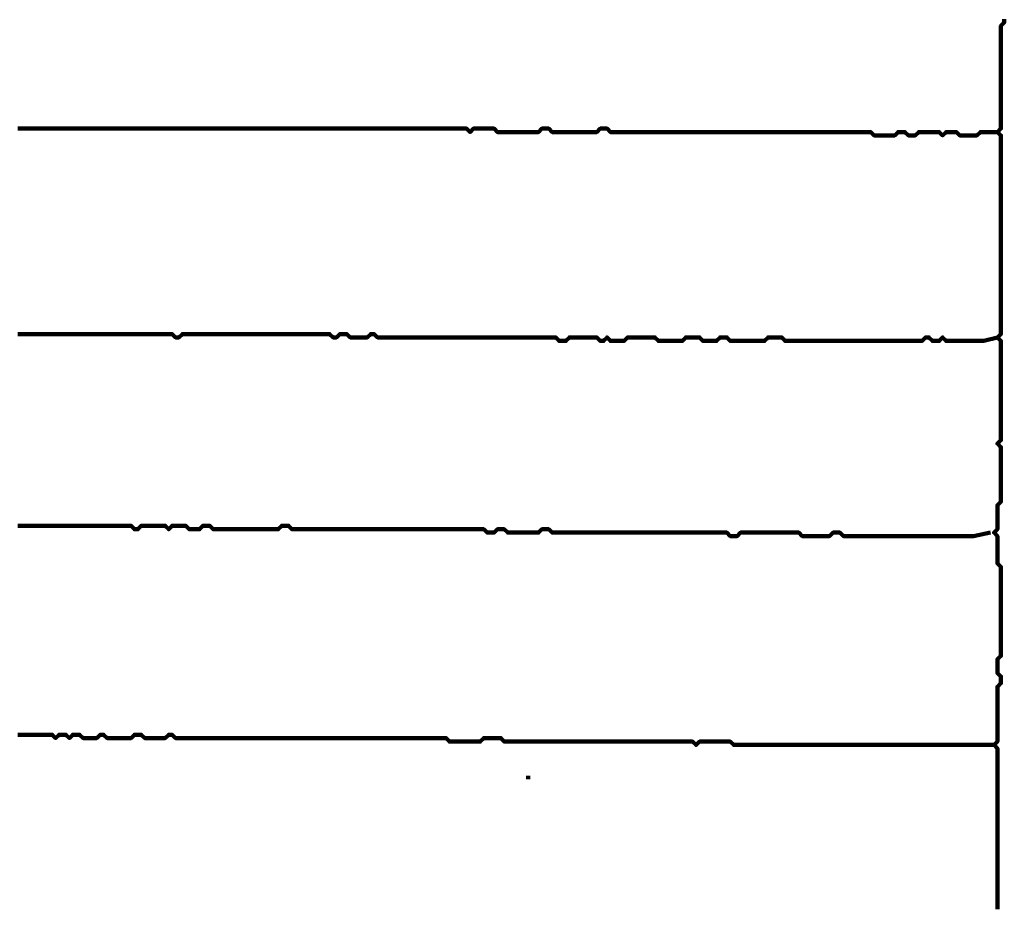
# Model space of a CAD drawing. Header units: metres. Extents: x 1959 to 4131, y 3282 to 4313.
# Tile 242 of 256: x 2411.11 to 2413.76, y 4300.54 to 4302.93. Entities that reach past the tile are written whole.
import ezdxf

# ---------------------------------------------------------------- set-up
doc = ezdxf.new("R2010")
doc.units = ezdxf.units.M
doc.layers.add('P', color=250, linetype='Continuous', lineweight=100)

msp = doc.modelspace()

# ---------------------------------------------------------------- linework, layer by layer
at = {"layer": 'P', "color": 0, "linetype": 'Continuous'}
for points in [[(2413.7645, 4302.9364), (2413.7645, 4302.9272), (2413.7553, 4302.918), (2413.7553, 4302.9087), (2413.7553, 4302.8995), (2413.7553, 4302.8903), (2413.7553, 4302.881), (2413.7553, 4302.8718), (2413.7553, 4302.8626), (2413.7553, 4302.8534), (2413.7553, 4302.8441), (2413.7553, 4302.8349), (2413.7553, 4302.8257), (2413.7553, 4302.8164), (2413.7553, 4302.8072), (2413.7553, 4302.798), (2413.7553, 4302.7887), (2413.7553, 4302.7795), (2413.7553, 4302.7703), (2413.7553, 4302.761), (2413.7553, 4302.7518), (2413.7553, 4302.7426), (2413.7553, 4302.7334), (2413.7553, 4302.7241), (2413.7553, 4302.7149), (2413.7553, 4302.7057), (2413.7553, 4302.6964), (2413.7553, 4302.6872), (2413.7553, 4302.678), (2413.7553, 4302.6687), (2413.7553, 4302.6595), (2413.7553, 4302.6503), (2413.7553, 4302.641), (2413.746, 4302.6318), (2413.7553, 4302.6226), (2413.7553, 4302.6134), (2413.7553, 4302.6041), (2413.7553, 4302.5949), (2413.7553, 4302.5857), (2413.7553, 4302.5764), (2413.7553, 4302.5672), (2413.7553, 4302.558), (2413.7553, 4302.5487), (2413.7553, 4302.5395), (2413.7553, 4302.5303), (2413.7553, 4302.521), (2413.7553, 4302.5118), (2413.7553, 4302.5026), (2413.7553, 4302.4934), (2413.7553, 4302.4841), (2413.7553, 4302.4749), (2413.7553, 4302.4657), (2413.7553, 4302.4564), (2413.7553, 4302.4472), (2413.7553, 4302.438), (2413.7553, 4302.4287), (2413.7553, 4302.4195), (2413.7553, 4302.4103), (2413.7553, 4302.401), (2413.7553, 4302.3918), (2413.7553, 4302.3826), (2413.7553, 4302.3734), (2413.7553, 4302.3641), (2413.7553, 4302.3549), (2413.7553, 4302.3457), (2413.7553, 4302.3364), (2413.7553, 4302.3272), (2413.7553, 4302.318), (2413.7553, 4302.3087), (2413.7553, 4302.2995), (2413.7553, 4302.2903), (2413.7553, 4302.281), (2413.7553, 4302.2718), (2413.7553, 4302.2626), (2413.7553, 4302.2534), (2413.7553, 4302.2441), (2413.7553, 4302.2349), (2413.7553, 4302.2257), (2413.7553, 4302.2164), (2413.7553, 4302.2072), (2413.7553, 4302.198), (2413.7553, 4302.1887), (2413.7553, 4302.1795), (2413.7553, 4302.1703), (2413.7553, 4302.161), (2413.7553, 4302.1518), (2413.7553, 4302.1426), (2413.7553, 4302.1334), (2413.7553, 4302.1241), (2413.7553, 4302.1149), (2413.7553, 4302.1057), (2413.7553, 4302.0964), (2413.7553, 4302.0872), (2413.746, 4302.078), (2413.7553, 4302.0687), (2413.7553, 4302.0595), (2413.7553, 4302.0503), (2413.7553, 4302.041), (2413.7553, 4302.0318), (2413.7553, 4302.0226), (2413.7553, 4302.0134), (2413.7553, 4302.0041), (2413.7553, 4301.9949), (2413.7553, 4301.9857), (2413.7553, 4301.9764), (2413.7553, 4301.9672), (2413.7553, 4301.958), (2413.7553, 4301.9487), (2413.7553, 4301.9395), (2413.7553, 4301.9303), (2413.7553, 4301.921), (2413.7553, 4301.9118), (2413.7553, 4301.9026), (2413.7553, 4301.8934), (2413.7553, 4301.8841), (2413.7553, 4301.8749), (2413.7553, 4301.8657), (2413.7553, 4301.8564), (2413.7553, 4301.8472), (2413.7553, 4301.838), (2413.7553, 4301.8287), (2413.7553, 4301.8195), (2413.7553, 4301.8103), (2413.7553, 4301.801), (2413.746, 4301.7918), (2413.7553, 4301.7826), (2413.7553, 4301.7734), (2413.7553, 4301.7641), (2413.7553, 4301.7549), (2413.7553, 4301.7457), (2413.7553, 4301.7364), (2413.7553, 4301.7272), (2413.7553, 4301.718), (2413.7553, 4301.7087), (2413.7553, 4301.6995), (2413.7553, 4301.6903), (2413.7553, 4301.681), (2413.7553, 4301.6718), (2413.7553, 4301.6626), (2413.7553, 4301.6534), (2413.7553, 4301.6441), (2413.7553, 4301.6349), (2413.746, 4301.6257), (2413.746, 4301.6164), (2413.746, 4301.6072), (2413.746, 4301.598), (2413.746, 4301.5887), (2413.746, 4301.5795), (2413.746, 4301.5703), (2413.746, 4301.561), (2413.7368, 4301.5518), (2413.746, 4301.5426), (2413.746, 4301.5334), (2413.746, 4301.5241), (2413.746, 4301.5149), (2413.746, 4301.5057), (2413.746, 4301.4964), (2413.746, 4301.4872), (2413.746, 4301.478), (2413.746, 4301.4687), (2413.7553, 4301.4595), (2413.7553, 4301.4503), (2413.7553, 4301.441), (2413.7553, 4301.4318), (2413.7553, 4301.4226), (2413.7553, 4301.4134), (2413.7553, 4301.4041), (2413.7553, 4301.3949), (2413.7553, 4301.3857), (2413.7553, 4301.3764), (2413.7553, 4301.3672), (2413.7553, 4301.358), (2413.7553, 4301.3487), (2413.7553, 4301.3395), (2413.7553, 4301.3303), (2413.7553, 4301.321), (2413.7553, 4301.3118), (2413.7553, 4301.3026), (2413.7553, 4301.2934), (2413.7553, 4301.2841), (2413.7553, 4301.2749), (2413.7553, 4301.2657), (2413.7553, 4301.2564), (2413.7553, 4301.2472), (2413.7553, 4301.238), (2413.7553, 4301.2287), (2413.7553, 4301.2195), (2413.746, 4301.2103), (2413.746, 4301.201), (2413.746, 4301.1918), (2413.746, 4301.1826), (2413.746, 4301.1734), (2413.7553, 4301.1641), (2413.7553, 4301.1549), (2413.7553, 4301.1457), (2413.746, 4301.1364), (2413.746, 4301.1272), (2413.746, 4301.118), (2413.746, 4301.1087), (2413.746, 4301.0995), (2413.746, 4301.0903), (2413.746, 4301.081), (2413.746, 4301.0718), (2413.746, 4301.0626), (2413.746, 4301.0534), (2413.746, 4301.0441), (2413.746, 4301.0349), (2413.746, 4301.0257), (2413.746, 4301.0164), (2413.746, 4301.0072), (2413.746, 4300.998), (2413.746, 4300.9887), (2413.7368, 4300.9795), (2413.746, 4300.9703), (2413.746, 4300.961), (2413.746, 4300.9518), (2413.746, 4300.9426), (2413.746, 4300.9334), (2413.746, 4300.9241), (2413.746, 4300.9149), (2413.746, 4300.9057), (2413.746, 4300.8964), (2413.746, 4300.8872), (2413.746, 4300.878), (2413.746, 4300.8687), (2413.746, 4300.8595), (2413.746, 4300.8503), (2413.746, 4300.841), (2413.746, 4300.8318), (2413.746, 4300.8226), (2413.746, 4300.8134), (2413.746, 4300.8041), (2413.746, 4300.7949), (2413.746, 4300.7857), (2413.746, 4300.7764), (2413.746, 4300.7672), (2413.746, 4300.758), (2413.746, 4300.7487), (2413.746, 4300.7395), (2413.746, 4300.7303), (2413.746, 4300.721), (2413.746, 4300.7118), (2413.746, 4300.7026), (2413.746, 4300.6934), (2413.746, 4300.6841), (2413.746, 4300.6749), (2413.746, 4300.6657), (2413.746, 4300.6564), (2413.746, 4300.6472), (2413.746, 4300.638), (2413.746, 4300.6287), (2413.746, 4300.6195), (2413.746, 4300.6103), (2413.746, 4300.601), (2413.746, 4300.5918), (2413.746, 4300.5826), (2413.746, 4300.5734), (2413.746, 4300.5641), (2413.746, 4300.5549), (2413.746, 4300.5457), (2413.746, 4300.5364)], [(2411.106, 4302.641), (2411.1153, 4302.641), (2411.1245, 4302.641), (2411.1337, 4302.641), (2411.143, 4302.641), (2411.1522, 4302.641), (2411.1614, 4302.641), (2411.1707, 4302.641), (2411.1799, 4302.641), (2411.1891, 4302.641), (2411.1983, 4302.641), (2411.2076, 4302.641), (2411.2168, 4302.641), (2411.226, 4302.641), (2411.2353, 4302.641), (2411.2445, 4302.641), (2411.2537, 4302.641), (2411.263, 4302.641), (2411.2722, 4302.641), (2411.2814, 4302.641), (2411.2907, 4302.641), (2411.2999, 4302.641), (2411.3091, 4302.641), (2411.3183, 4302.641), (2411.3276, 4302.641), (2411.3368, 4302.641), (2411.346, 4302.641), (2411.3553, 4302.641), (2411.3645, 4302.641), (2411.3737, 4302.641), (2411.383, 4302.641), (2411.3922, 4302.641), (2411.4014, 4302.641), (2411.4107, 4302.641), (2411.4199, 4302.641), (2411.4291, 4302.641), (2411.4383, 4302.641), (2411.4476, 4302.641), (2411.4568, 4302.641), (2411.466, 4302.641), (2411.4753, 4302.641), (2411.4845, 4302.641), (2411.4937, 4302.641), (2411.503, 4302.641), (2411.5122, 4302.641), (2411.5214, 4302.641), (2411.5307, 4302.641), (2411.5399, 4302.641), (2411.5491, 4302.641), (2411.5583, 4302.641), (2411.5676, 4302.641), (2411.5768, 4302.641), (2411.586, 4302.641), (2411.5953, 4302.641), (2411.6045, 4302.641), (2411.6137, 4302.641), (2411.623, 4302.641), (2411.6322, 4302.641), (2411.6414, 4302.641), (2411.6507, 4302.641), (2411.6599, 4302.641), (2411.6691, 4302.641), (2411.6783, 4302.641), (2411.6876, 4302.641), (2411.6968, 4302.641), (2411.706, 4302.641), (2411.7153, 4302.641), (2411.7245, 4302.641), (2411.7337, 4302.641), (2411.743, 4302.641), (2411.7522, 4302.641), (2411.7614, 4302.641), (2411.7707, 4302.641), (2411.7799, 4302.641), (2411.7891, 4302.641), (2411.7983, 4302.641), (2411.8076, 4302.641), (2411.8168, 4302.641), (2411.826, 4302.641), (2411.8353, 4302.641), (2411.8445, 4302.641), (2411.8537, 4302.641), (2411.863, 4302.641), (2411.8722, 4302.641), (2411.8814, 4302.641), (2411.8907, 4302.641), (2411.8999, 4302.641), (2411.9091, 4302.641), (2411.9183, 4302.641), (2411.9276, 4302.641), (2411.9368, 4302.641), (2411.946, 4302.641), (2411.9553, 4302.641), (2411.9645, 4302.641), (2411.9737, 4302.641), (2411.983, 4302.641), (2411.9922, 4302.641), (2412.0014, 4302.641), (2412.0107, 4302.641), (2412.0199, 4302.641), (2412.0291, 4302.641), (2412.0383, 4302.641), (2412.0476, 4302.641), (2412.0568, 4302.641), (2412.066, 4302.641), (2412.0753, 4302.641), (2412.0845, 4302.641), (2412.0937, 4302.641), (2412.103, 4302.641), (2412.1122, 4302.641), (2412.1214, 4302.641), (2412.1307, 4302.641), (2412.1399, 4302.641), (2412.1491, 4302.641), (2412.1583, 4302.641), (2412.1676, 4302.641), (2412.1768, 4302.641), (2412.186, 4302.641), (2412.1953, 4302.641), (2412.2045, 4302.641), (2412.2137, 4302.641), (2412.223, 4302.641), (2412.2322, 4302.641), (2412.2414, 4302.641), (2412.2507, 4302.641), (2412.2599, 4302.641), (2412.2691, 4302.641), (2412.2783, 4302.641), (2412.2876, 4302.641), (2412.2968, 4302.641), (2412.306, 4302.641), (2412.3153, 4302.641), (2412.3245, 4302.6318), (2412.3337, 4302.641), (2412.343, 4302.641), (2412.3522, 4302.641), (2412.3614, 4302.641), (2412.3707, 4302.641), (2412.3799, 4302.641), (2412.3891, 4302.641), (2412.3983, 4302.6318), (2412.4076, 4302.6318), (2412.4168, 4302.6318), (2412.426, 4302.6318), (2412.4353, 4302.6318), (2412.4445, 4302.6318), (2412.4537, 4302.6318), (2412.463, 4302.6318), (2412.4722, 4302.6318), (2412.4814, 4302.6318), (2412.4907, 4302.6318), (2412.4999, 4302.6318), (2412.5091, 4302.6318), (2412.5183, 4302.641), (2412.5276, 4302.641), (2412.5368, 4302.641), (2412.546, 4302.6318), (2412.5553, 4302.6318), (2412.5645, 4302.6318), (2412.5737, 4302.6318), (2412.583, 4302.6318), (2412.5922, 4302.6318), (2412.6014, 4302.6318), (2412.6107, 4302.6318), (2412.6199, 4302.6318), (2412.6291, 4302.6318), (2412.6383, 4302.6318), (2412.6476, 4302.6318), (2412.6568, 4302.6318), (2412.666, 4302.6318), (2412.6753, 4302.641), (2412.6845, 4302.641), (2412.6937, 4302.641), (2412.703, 4302.6318), (2412.7122, 4302.6318), (2412.7214, 4302.6318), (2412.7307, 4302.6318), (2412.7399, 4302.6318), (2412.7491, 4302.6318), (2412.7583, 4302.6318), (2412.7676, 4302.6318), (2412.7768, 4302.6318), (2412.786, 4302.6318), (2412.7953, 4302.6318), (2412.8045, 4302.6318), (2412.8137, 4302.6318), (2412.823, 4302.6318), (2412.8322, 4302.6318), (2412.8414, 4302.6318), (2412.8507, 4302.6318), (2412.8599, 4302.6318), (2412.8691, 4302.6318), (2412.8783, 4302.6318), (2412.8876, 4302.6318), (2412.8968, 4302.6318), (2412.906, 4302.6318), (2412.9153, 4302.6318), (2412.9245, 4302.6318), (2412.9337, 4302.6318), (2412.943, 4302.6318), (2412.9522, 4302.6318), (2412.9614, 4302.6318), (2412.9707, 4302.6318), (2412.9799, 4302.6318), (2412.9891, 4302.6318), (2412.9983, 4302.6318), (2413.0076, 4302.6318), (2413.0168, 4302.6318), (2413.026, 4302.6318), (2413.0353, 4302.6318), (2413.0445, 4302.6318), (2413.0537, 4302.6318), (2413.063, 4302.6318), (2413.0722, 4302.6318), (2413.0814, 4302.6318), (2413.0907, 4302.6318), (2413.0999, 4302.6318), (2413.1091, 4302.6318), (2413.1183, 4302.6318), (2413.1276, 4302.6318), (2413.1368, 4302.6318), (2413.146, 4302.6318), (2413.1553, 4302.6318), (2413.1645, 4302.6318), (2413.1737, 4302.6318), (2413.183, 4302.6318), (2413.1922, 4302.6318), (2413.2014, 4302.6318), (2413.2107, 4302.6318), (2413.2199, 4302.6318), (2413.2291, 4302.6318), (2413.2383, 4302.6318), (2413.2476, 4302.6318), (2413.2568, 4302.6318), (2413.266, 4302.6318), (2413.2753, 4302.6318), (2413.2845, 4302.6318), (2413.2937, 4302.6318), (2413.303, 4302.6318), (2413.3122, 4302.6318), (2413.3214, 4302.6318), (2413.3307, 4302.6318), (2413.3399, 4302.6318), (2413.3491, 4302.6318), (2413.3583, 4302.6318), (2413.3676, 4302.6318), (2413.3768, 4302.6318), (2413.386, 4302.6318), (2413.3953, 4302.6318), (2413.4045, 4302.6318), (2413.4137, 4302.6226), (2413.423, 4302.6226), (2413.4322, 4302.6226), (2413.4414, 4302.6226), (2413.4507, 4302.6226), (2413.4599, 4302.6226), (2413.4691, 4302.6226), (2413.4783, 4302.6318), (2413.4876, 4302.6318), (2413.4968, 4302.6318), (2413.506, 4302.6226), (2413.5153, 4302.6226), (2413.5245, 4302.6226), (2413.5337, 4302.6318), (2413.543, 4302.6318), (2413.5522, 4302.6318), (2413.5614, 4302.6318), (2413.5707, 4302.6318), (2413.5799, 4302.6318), (2413.5891, 4302.6318), (2413.5983, 4302.6226), (2413.6076, 4302.6318), (2413.6168, 4302.6318), (2413.626, 4302.6318), (2413.6353, 4302.6318), (2413.6445, 4302.6226), (2413.6537, 4302.6226), (2413.663, 4302.6226), (2413.6722, 4302.6226), (2413.6814, 4302.6226), (2413.6907, 4302.6226), (2413.6999, 4302.6318), (2413.746, 4302.6318)], [(2411.106, 4302.0872), (2411.1153, 4302.0872), (2411.1245, 4302.0872), (2411.1337, 4302.0872), (2411.143, 4302.0872), (2411.1522, 4302.0872), (2411.1614, 4302.0872), (2411.1707, 4302.0872), (2411.1799, 4302.0872), (2411.1891, 4302.0872), (2411.1983, 4302.0872), (2411.2076, 4302.0872), (2411.2168, 4302.0872), (2411.226, 4302.0872), (2411.2353, 4302.0872), (2411.2445, 4302.0872), (2411.2537, 4302.0872), (2411.263, 4302.0872), (2411.2722, 4302.0872), (2411.2814, 4302.0872), (2411.2907, 4302.0872), (2411.2999, 4302.0872), (2411.3091, 4302.0872), (2411.3183, 4302.0872), (2411.3276, 4302.0872), (2411.3368, 4302.0872), (2411.346, 4302.0872), (2411.3553, 4302.0872), (2411.3645, 4302.0872), (2411.3737, 4302.0872), (2411.383, 4302.0872), (2411.3922, 4302.0872), (2411.4014, 4302.0872), (2411.4107, 4302.0872), (2411.4199, 4302.0872), (2411.4291, 4302.0872), (2411.4383, 4302.0872), (2411.4476, 4302.0872), (2411.4568, 4302.0872), (2411.466, 4302.0872), (2411.4753, 4302.0872), (2411.4845, 4302.0872), (2411.4937, 4302.0872), (2411.503, 4302.0872), (2411.5122, 4302.0872), (2411.5214, 4302.0872), (2411.5307, 4302.078), (2411.5399, 4302.078), (2411.5491, 4302.0872), (2411.5583, 4302.0872), (2411.5676, 4302.0872), (2411.5768, 4302.0872), (2411.586, 4302.0872), (2411.5953, 4302.0872), (2411.6045, 4302.0872), (2411.6137, 4302.0872), (2411.623, 4302.0872), (2411.6322, 4302.0872), (2411.6414, 4302.0872), (2411.6507, 4302.0872), (2411.6599, 4302.0872), (2411.6691, 4302.0872), (2411.6783, 4302.0872), (2411.6876, 4302.0872), (2411.6968, 4302.0872), (2411.706, 4302.0872), (2411.7153, 4302.0872), (2411.7245, 4302.0872), (2411.7337, 4302.0872), (2411.743, 4302.0872), (2411.7522, 4302.0872), (2411.7614, 4302.0872), (2411.7707, 4302.0872), (2411.7799, 4302.0872), (2411.7891, 4302.0872), (2411.7983, 4302.0872), (2411.8076, 4302.0872), (2411.8168, 4302.0872), (2411.826, 4302.0872), (2411.8353, 4302.0872), (2411.8445, 4302.0872), (2411.8537, 4302.0872), (2411.863, 4302.0872), (2411.8722, 4302.0872), (2411.8814, 4302.0872), (2411.8907, 4302.0872), (2411.8999, 4302.0872), (2411.9091, 4302.0872), (2411.9183, 4302.0872), (2411.9276, 4302.0872), (2411.9368, 4302.0872), (2411.946, 4302.0872), (2411.9553, 4302.078), (2411.9645, 4302.078), (2411.9737, 4302.0872), (2411.983, 4302.0872), (2411.9922, 4302.0872), (2412.0014, 4302.078), (2412.0107, 4302.078), (2412.0199, 4302.078), (2412.0291, 4302.078), (2412.0383, 4302.078), (2412.0476, 4302.078), (2412.0568, 4302.0872), (2412.066, 4302.0872), (2412.0753, 4302.078), (2412.0845, 4302.078), (2412.0937, 4302.078), (2412.103, 4302.078), (2412.1122, 4302.078), (2412.1214, 4302.078), (2412.1307, 4302.078), (2412.1399, 4302.078), (2412.1491, 4302.078), (2412.1583, 4302.078), (2412.1676, 4302.078), (2412.1768, 4302.078), (2412.186, 4302.078), (2412.1953, 4302.078), (2412.2045, 4302.078), (2412.2137, 4302.078), (2412.223, 4302.078), (2412.2322, 4302.078), (2412.2414, 4302.078), (2412.2507, 4302.078), (2412.2599, 4302.078), (2412.2691, 4302.078), (2412.2783, 4302.078), (2412.2876, 4302.078), (2412.2968, 4302.078), (2412.306, 4302.078), (2412.3153, 4302.078), (2412.3245, 4302.078), (2412.3337, 4302.078), (2412.343, 4302.078), (2412.3522, 4302.078), (2412.3614, 4302.078), (2412.3707, 4302.078), (2412.3799, 4302.078), (2412.3891, 4302.078), (2412.3983, 4302.078), (2412.4076, 4302.078), (2412.4168, 4302.078), (2412.426, 4302.078), (2412.4353, 4302.078), (2412.4445, 4302.078), (2412.4537, 4302.078), (2412.463, 4302.078), (2412.4722, 4302.078), (2412.4814, 4302.078), (2412.4907, 4302.078), (2412.4999, 4302.078), (2412.5091, 4302.078), (2412.5183, 4302.078), (2412.5276, 4302.078), (2412.5368, 4302.078), (2412.546, 4302.078), (2412.5553, 4302.078), (2412.5645, 4302.0687), (2412.5737, 4302.0687), (2412.583, 4302.0687), (2412.5922, 4302.078), (2412.6014, 4302.078), (2412.6107, 4302.078), (2412.6199, 4302.078), (2412.6291, 4302.078), (2412.6383, 4302.078), (2412.6476, 4302.078), (2412.6568, 4302.078), (2412.666, 4302.078), (2412.6753, 4302.0687), (2412.6845, 4302.0687), (2412.6937, 4302.078), (2412.703, 4302.0687), (2412.7122, 4302.0687), (2412.7214, 4302.0687), (2412.7307, 4302.0687), (2412.7399, 4302.0687), (2412.7491, 4302.078), (2412.7583, 4302.078), (2412.7676, 4302.078), (2412.7768, 4302.078), (2412.786, 4302.078), (2412.7953, 4302.078), (2412.8045, 4302.078), (2412.8137, 4302.078), (2412.823, 4302.078), (2412.8322, 4302.0687), (2412.8414, 4302.0687), (2412.8507, 4302.0687), (2412.8599, 4302.0687), (2412.8691, 4302.0687), (2412.8783, 4302.0687), (2412.8876, 4302.0687), (2412.8968, 4302.0687), (2412.906, 4302.078), (2412.9153, 4302.078), (2412.9245, 4302.078), (2412.9337, 4302.078), (2412.943, 4302.078), (2412.9522, 4302.0687), (2412.9614, 4302.0687), (2412.9707, 4302.0687), (2412.9799, 4302.0687), (2412.9891, 4302.0687), (2412.9983, 4302.078), (2413.0076, 4302.078), (2413.0168, 4302.078), (2413.026, 4302.0687), (2413.0353, 4302.0687), (2413.0445, 4302.0687), (2413.0537, 4302.0687), (2413.063, 4302.0687), (2413.0722, 4302.0687), (2413.0814, 4302.0687), (2413.0907, 4302.0687), (2413.0999, 4302.0687), (2413.1091, 4302.0687), (2413.1183, 4302.0687), (2413.1276, 4302.078), (2413.1368, 4302.078), (2413.146, 4302.078), (2413.1553, 4302.078), (2413.1645, 4302.078), (2413.1737, 4302.0687), (2413.183, 4302.0687), (2413.1922, 4302.0687), (2413.2014, 4302.0687), (2413.2107, 4302.0687), (2413.2199, 4302.0687), (2413.2291, 4302.0687), (2413.2383, 4302.0687), (2413.2476, 4302.0687), (2413.2568, 4302.0687), (2413.266, 4302.0687), (2413.2753, 4302.0687), (2413.2845, 4302.0687), (2413.2937, 4302.0687), (2413.303, 4302.0687), (2413.3122, 4302.0687), (2413.3214, 4302.0687), (2413.3307, 4302.0687), (2413.3399, 4302.0687), (2413.3491, 4302.0687), (2413.3583, 4302.0687), (2413.3676, 4302.0687), (2413.3768, 4302.0687), (2413.386, 4302.0687), (2413.3953, 4302.0687), (2413.4045, 4302.0687), (2413.4137, 4302.0687), (2413.423, 4302.0687), (2413.4322, 4302.0687), (2413.4414, 4302.0687), (2413.4507, 4302.0687), (2413.4599, 4302.0687), (2413.4691, 4302.0687), (2413.4783, 4302.0687), (2413.4876, 4302.0687), (2413.4968, 4302.0687), (2413.506, 4302.0687), (2413.5153, 4302.0687), (2413.5245, 4302.0687), (2413.5337, 4302.0687), (2413.543, 4302.0687), (2413.5522, 4302.078), (2413.5614, 4302.078), (2413.5707, 4302.0687), (2413.5799, 4302.0687), (2413.5891, 4302.0687), (2413.5983, 4302.078), (2413.6076, 4302.0687), (2413.6168, 4302.0687), (2413.626, 4302.0687), (2413.6353, 4302.0687), (2413.6445, 4302.0687), (2413.6537, 4302.0687), (2413.663, 4302.0687), (2413.6722, 4302.0687), (2413.6814, 4302.0687), (2413.6907, 4302.0687), (2413.6999, 4302.0687), (2413.7091, 4302.0687), (2413.746, 4302.078)], [(2411.106, 4301.5703), (2411.1153, 4301.5703), (2411.1245, 4301.5703), (2411.1337, 4301.5703), (2411.143, 4301.5703), (2411.1522, 4301.5703), (2411.1614, 4301.5703), (2411.1707, 4301.5703), (2411.1799, 4301.5703), (2411.1891, 4301.5703), (2411.1983, 4301.5703), (2411.2076, 4301.5703), (2411.2168, 4301.5703), (2411.226, 4301.5703), (2411.2353, 4301.5703), (2411.2445, 4301.5703), (2411.2537, 4301.5703), (2411.263, 4301.5703), (2411.2722, 4301.5703), (2411.2814, 4301.5703), (2411.2907, 4301.5703), (2411.2999, 4301.5703), (2411.3091, 4301.5703), (2411.3183, 4301.5703), (2411.3276, 4301.5703), (2411.3368, 4301.5703), (2411.346, 4301.5703), (2411.3553, 4301.5703), (2411.3645, 4301.5703), (2411.3737, 4301.5703), (2411.383, 4301.5703), (2411.3922, 4301.5703), (2411.4014, 4301.5703), (2411.4107, 4301.5703), (2411.4199, 4301.561), (2411.4291, 4301.561), (2411.4383, 4301.5703), (2411.4476, 4301.5703), (2411.4568, 4301.5703), (2411.466, 4301.5703), (2411.4753, 4301.5703), (2411.4845, 4301.5703), (2411.4937, 4301.5703), (2411.503, 4301.5703), (2411.5122, 4301.561), (2411.5214, 4301.5703), (2411.5307, 4301.5703), (2411.5399, 4301.5703), (2411.5491, 4301.5703), (2411.5583, 4301.5703), (2411.5676, 4301.561), (2411.5768, 4301.561), (2411.586, 4301.561), (2411.5953, 4301.561), (2411.6045, 4301.5703), (2411.6137, 4301.5703), (2411.623, 4301.5703), (2411.6322, 4301.561), (2411.6414, 4301.561), (2411.6507, 4301.561), (2411.6599, 4301.561), (2411.6691, 4301.561), (2411.6783, 4301.561), (2411.6876, 4301.561), (2411.6968, 4301.561), (2411.706, 4301.561), (2411.7153, 4301.561), (2411.7245, 4301.561), (2411.7337, 4301.561), (2411.743, 4301.561), (2411.7522, 4301.561), (2411.7614, 4301.561), (2411.7707, 4301.561), (2411.7799, 4301.561), (2411.7891, 4301.561), (2411.7983, 4301.561), (2411.8076, 4301.561), (2411.8168, 4301.5703), (2411.826, 4301.5703), (2411.8353, 4301.5703), (2411.8445, 4301.561), (2411.8537, 4301.561), (2411.863, 4301.561), (2411.8722, 4301.561), (2411.8814, 4301.561), (2411.8907, 4301.561), (2411.8999, 4301.561), (2411.9091, 4301.561), (2411.9183, 4301.561), (2411.9276, 4301.561), (2411.9368, 4301.561), (2411.946, 4301.561), (2411.9553, 4301.561), (2411.9645, 4301.561), (2411.9737, 4301.561), (2411.983, 4301.561), (2411.9922, 4301.561), (2412.0014, 4301.561), (2412.0107, 4301.561), (2412.0199, 4301.561), (2412.0291, 4301.561), (2412.0383, 4301.561), (2412.0476, 4301.561), (2412.0568, 4301.561), (2412.066, 4301.561), (2412.0753, 4301.561), (2412.0845, 4301.561), (2412.0937, 4301.561), (2412.103, 4301.561), (2412.1122, 4301.561), (2412.1214, 4301.561), (2412.1307, 4301.561), (2412.1399, 4301.561), (2412.1491, 4301.561), (2412.1583, 4301.561), (2412.1676, 4301.561), (2412.1768, 4301.561), (2412.186, 4301.561), (2412.1953, 4301.561), (2412.2045, 4301.561), (2412.2137, 4301.561), (2412.223, 4301.561), (2412.2322, 4301.561), (2412.2414, 4301.561), (2412.2507, 4301.561), (2412.2599, 4301.561), (2412.2691, 4301.561), (2412.2783, 4301.561), (2412.2876, 4301.561), (2412.2968, 4301.561), (2412.306, 4301.561), (2412.3153, 4301.561), (2412.3245, 4301.561), (2412.3337, 4301.561), (2412.343, 4301.561), (2412.3522, 4301.561), (2412.3614, 4301.561), (2412.3707, 4301.5518), (2412.3799, 4301.5518), (2412.3891, 4301.5518), (2412.3983, 4301.561), (2412.4076, 4301.561), (2412.4168, 4301.561), (2412.426, 4301.5518), (2412.4353, 4301.5518), (2412.4445, 4301.5518), (2412.4537, 4301.5518), (2412.463, 4301.5518), (2412.4722, 4301.5518), (2412.4814, 4301.5518), (2412.4907, 4301.5518), (2412.4999, 4301.5518), (2412.5091, 4301.5518), (2412.5183, 4301.561), (2412.5276, 4301.561), (2412.5368, 4301.561), (2412.546, 4301.5518), (2412.5553, 4301.5518), (2412.5645, 4301.5518), (2412.5737, 4301.5518), (2412.583, 4301.5518), (2412.5922, 4301.5518), (2412.6014, 4301.5518), (2412.6107, 4301.5518), (2412.6199, 4301.5518), (2412.6291, 4301.5518), (2412.6383, 4301.5518), (2412.6476, 4301.5518), (2412.6568, 4301.5518), (2412.666, 4301.5518), (2412.6753, 4301.5518), (2412.6845, 4301.5518), (2412.6937, 4301.5518), (2412.703, 4301.5518), (2412.7122, 4301.5518), (2412.7214, 4301.5518), (2412.7307, 4301.5518), (2412.7399, 4301.5518), (2412.7491, 4301.5518), (2412.7583, 4301.5518), (2412.7676, 4301.5518), (2412.7768, 4301.5518), (2412.786, 4301.5518), (2412.7953, 4301.5518), (2412.8045, 4301.5518), (2412.8137, 4301.5518), (2412.823, 4301.5518), (2412.8322, 4301.5518), (2412.8414, 4301.5518), (2412.8507, 4301.5518), (2412.8599, 4301.5518), (2412.8691, 4301.5518), (2412.8783, 4301.5518), (2412.8876, 4301.5518), (2412.8968, 4301.5518), (2412.906, 4301.5518), (2412.9153, 4301.5518), (2412.9245, 4301.5518), (2412.9337, 4301.5518), (2412.943, 4301.5518), (2412.9522, 4301.5518), (2412.9614, 4301.5518), (2412.9707, 4301.5518), (2412.9799, 4301.5518), (2412.9891, 4301.5518), (2412.9983, 4301.5518), (2413.0076, 4301.5518), (2413.0168, 4301.5518), (2413.026, 4301.5426), (2413.0353, 4301.5426), (2413.0445, 4301.5426), (2413.0537, 4301.5518), (2413.063, 4301.5518), (2413.0722, 4301.5518), (2413.0814, 4301.5518), (2413.0907, 4301.5518), (2413.0999, 4301.5518), (2413.1091, 4301.5518), (2413.1183, 4301.5518), (2413.1276, 4301.5518), (2413.1368, 4301.5518), (2413.146, 4301.5518), (2413.1553, 4301.5518), (2413.1645, 4301.5518), (2413.1737, 4301.5518), (2413.183, 4301.5518), (2413.1922, 4301.5518), (2413.2014, 4301.5518), (2413.2107, 4301.5518), (2413.2199, 4301.5426), (2413.2291, 4301.5426), (2413.2383, 4301.5426), (2413.2476, 4301.5426), (2413.2568, 4301.5426), (2413.266, 4301.5426), (2413.2753, 4301.5426), (2413.2845, 4301.5426), (2413.2937, 4301.5426), (2413.303, 4301.5518), (2413.3122, 4301.5518), (2413.3214, 4301.5518), (2413.3307, 4301.5426), (2413.3399, 4301.5426), (2413.3491, 4301.5426), (2413.3583, 4301.5426), (2413.3676, 4301.5426), (2413.3768, 4301.5426), (2413.386, 4301.5426), (2413.3953, 4301.5426), (2413.4045, 4301.5426), (2413.4137, 4301.5426), (2413.423, 4301.5426), (2413.4322, 4301.5426), (2413.4414, 4301.5426), (2413.4507, 4301.5426), (2413.4599, 4301.5426), (2413.4691, 4301.5426), (2413.4783, 4301.5426), (2413.4876, 4301.5426), (2413.4968, 4301.5426), (2413.506, 4301.5426), (2413.5153, 4301.5426), (2413.5245, 4301.5426), (2413.5337, 4301.5426), (2413.543, 4301.5426), (2413.5522, 4301.5426), (2413.5614, 4301.5426), (2413.5707, 4301.5426), (2413.5799, 4301.5426), (2413.5891, 4301.5426), (2413.5983, 4301.5426), (2413.6076, 4301.5426), (2413.6168, 4301.5426), (2413.626, 4301.5426), (2413.6353, 4301.5426), (2413.6445, 4301.5426), (2413.6537, 4301.5426), (2413.663, 4301.5426), (2413.6722, 4301.5426), (2413.6814, 4301.5426), (2413.7276, 4301.5518)], [(2413.7368, 4300.9795), (2413.6999, 4300.9795), (2413.6907, 4300.9795), (2413.6814, 4300.9795), (2413.6722, 4300.9795), (2413.663, 4300.9795), (2413.6537, 4300.9795), (2413.6445, 4300.9795), (2413.6353, 4300.9795), (2413.626, 4300.9795), (2413.6168, 4300.9795), (2413.6076, 4300.9795), (2413.5983, 4300.9795), (2413.5891, 4300.9795), (2413.5799, 4300.9795), (2413.5707, 4300.9795), (2413.5614, 4300.9795), (2413.5522, 4300.9795), (2413.543, 4300.9795), (2413.5337, 4300.9795), (2413.5245, 4300.9795), (2413.5153, 4300.9795), (2413.506, 4300.9795), (2413.4968, 4300.9795), (2413.4876, 4300.9795), (2413.4783, 4300.9795), (2413.4691, 4300.9795), (2413.4599, 4300.9795), (2413.4507, 4300.9795), (2413.4414, 4300.9795), (2413.4322, 4300.9795), (2413.423, 4300.9795), (2413.4137, 4300.9795), (2413.4045, 4300.9795), (2413.3953, 4300.9795), (2413.386, 4300.9795), (2413.3768, 4300.9795), (2413.3676, 4300.9795), (2413.3583, 4300.9795), (2413.3491, 4300.9795), (2413.3399, 4300.9795), (2413.3307, 4300.9795), (2413.3214, 4300.9795), (2413.3122, 4300.9795), (2413.303, 4300.9795), (2413.2937, 4300.9795), (2413.2845, 4300.9795), (2413.2753, 4300.9795), (2413.266, 4300.9795), (2413.2568, 4300.9795), (2413.2476, 4300.9795), (2413.2383, 4300.9795), (2413.2291, 4300.9795), (2413.2199, 4300.9795), (2413.2107, 4300.9795), (2413.2014, 4300.9795), (2413.1922, 4300.9795), (2413.183, 4300.9795), (2413.1737, 4300.9795), (2413.1645, 4300.9795), (2413.1553, 4300.9795), (2413.146, 4300.9795), (2413.1368, 4300.9795), (2413.1276, 4300.9795), (2413.1183, 4300.9795), (2413.1091, 4300.9795), (2413.0999, 4300.9795), (2413.0907, 4300.9795), (2413.0814, 4300.9795), (2413.0722, 4300.9795), (2413.063, 4300.9795), (2413.0537, 4300.9795), (2413.0445, 4300.9795), (2413.0353, 4300.9795), (2413.026, 4300.9887), (2413.0168, 4300.9887), (2413.0076, 4300.9887), (2412.9983, 4300.9887), (2412.9891, 4300.9887), (2412.9799, 4300.9887), (2412.9707, 4300.9887), (2412.9614, 4300.9887), (2412.9522, 4300.9887), (2412.943, 4300.9887), (2412.9337, 4300.9795), (2412.9245, 4300.9887), (2412.9153, 4300.9887), (2412.906, 4300.9887), (2412.8968, 4300.9887), (2412.8876, 4300.9887), (2412.8783, 4300.9887), (2412.8691, 4300.9887), (2412.8599, 4300.9887), (2412.8507, 4300.9887), (2412.8414, 4300.9887), (2412.8322, 4300.9887), (2412.823, 4300.9887), (2412.8137, 4300.9887), (2412.8045, 4300.9887), (2412.7953, 4300.9887), (2412.786, 4300.9887), (2412.7768, 4300.9887), (2412.7676, 4300.9887), (2412.7583, 4300.9887), (2412.7491, 4300.9887), (2412.7399, 4300.9887), (2412.7307, 4300.9887), (2412.7214, 4300.9887), (2412.7122, 4300.9887), (2412.703, 4300.9887), (2412.6937, 4300.9887), (2412.6845, 4300.9887), (2412.6753, 4300.9887), (2412.666, 4300.9887), (2412.6568, 4300.9887), (2412.6476, 4300.9887), (2412.6383, 4300.9887), (2412.6291, 4300.9887), (2412.6199, 4300.9887), (2412.6107, 4300.9887), (2412.6014, 4300.9887), (2412.5922, 4300.9887), (2412.583, 4300.9887), (2412.5737, 4300.9887), (2412.5645, 4300.9887), (2412.5553, 4300.9887), (2412.546, 4300.9887), (2412.5368, 4300.9887), (2412.5276, 4300.9887), (2412.5183, 4300.9887), (2412.5091, 4300.9887), (2412.4999, 4300.9887), (2412.4907, 4300.9887), (2412.4814, 4300.9887), (2412.4722, 4300.9887), (2412.463, 4300.9887), (2412.4537, 4300.9887), (2412.4445, 4300.9887), (2412.4353, 4300.9887), (2412.426, 4300.9887), (2412.4168, 4300.9887), (2412.4076, 4300.998), (2412.3983, 4300.998), (2412.3891, 4300.998), (2412.3799, 4300.998), (2412.3707, 4300.998), (2412.3614, 4300.998), (2412.3522, 4300.9887), (2412.343, 4300.9887), (2412.3337, 4300.9887), (2412.3245, 4300.9887), (2412.3153, 4300.9887), (2412.306, 4300.9887), (2412.2968, 4300.9887), (2412.2876, 4300.9887), (2412.2783, 4300.9887), (2412.2691, 4300.9887), (2412.2599, 4300.998), (2412.2507, 4300.998), (2412.2414, 4300.998), (2412.2322, 4300.998), (2412.223, 4300.998), (2412.2137, 4300.998), (2412.2045, 4300.998), (2412.1953, 4300.998), (2412.186, 4300.998), (2412.1768, 4300.998), (2412.1676, 4300.998), (2412.1583, 4300.998), (2412.1491, 4300.998), (2412.1399, 4300.998), (2412.1307, 4300.998), (2412.1214, 4300.998), (2412.1122, 4300.998), (2412.103, 4300.998), (2412.0937, 4300.998), (2412.0845, 4300.998), (2412.0753, 4300.998), (2412.066, 4300.998), (2412.0568, 4300.998), (2412.0476, 4300.998), (2412.0383, 4300.998), (2412.0291, 4300.998), (2412.0199, 4300.998), (2412.0107, 4300.998), (2412.0014, 4300.998), (2411.9922, 4300.998), (2411.983, 4300.998), (2411.9737, 4300.998), (2411.9645, 4300.998), (2411.9553, 4300.998), (2411.946, 4300.998), (2411.9368, 4300.998), (2411.9276, 4300.998), (2411.9183, 4300.998), (2411.9091, 4300.998), (2411.8999, 4300.998), (2411.8907, 4300.998), (2411.8814, 4300.998), (2411.8722, 4300.998), (2411.863, 4300.998), (2411.8537, 4300.998), (2411.8445, 4300.998), (2411.8353, 4300.998), (2411.826, 4300.998), (2411.8168, 4300.998), (2411.8076, 4300.998), (2411.7983, 4300.998), (2411.7891, 4300.998), (2411.7799, 4300.998), (2411.7707, 4300.998), (2411.7614, 4300.998), (2411.7522, 4300.998), (2411.743, 4300.998), (2411.7337, 4300.998), (2411.7245, 4300.998), (2411.7153, 4300.998), (2411.706, 4300.998), (2411.6968, 4300.998), (2411.6876, 4300.998), (2411.6783, 4300.998), (2411.6691, 4300.998), (2411.6599, 4300.998), (2411.6507, 4300.998), (2411.6414, 4300.998), (2411.6322, 4300.998), (2411.623, 4300.998), (2411.6137, 4300.998), (2411.6045, 4300.998), (2411.5953, 4300.998), (2411.586, 4300.998), (2411.5768, 4300.998), (2411.5676, 4300.998), (2411.5583, 4300.998), (2411.5491, 4300.998), (2411.5399, 4300.998), (2411.5307, 4300.998), (2411.5214, 4301.0072), (2411.5122, 4301.0072), (2411.503, 4300.998), (2411.4937, 4300.998), (2411.4845, 4300.998), (2411.4753, 4300.998), (2411.466, 4300.998), (2411.4568, 4300.998), (2411.4476, 4300.998), (2411.4383, 4301.0072), (2411.4291, 4301.0072), (2411.4199, 4301.0072), (2411.4107, 4300.998), (2411.4014, 4300.998), (2411.3922, 4300.998), (2411.383, 4300.998), (2411.3737, 4300.998), (2411.3645, 4300.998), (2411.3553, 4300.998), (2411.346, 4300.998), (2411.3368, 4301.0072), (2411.3276, 4301.0072), (2411.3183, 4300.998), (2411.3091, 4300.998), (2411.2999, 4300.998), (2411.2907, 4300.998), (2411.2814, 4300.998), (2411.2722, 4301.0072), (2411.263, 4301.0072), (2411.2537, 4301.0072), (2411.2445, 4300.998), (2411.2353, 4301.0072), (2411.226, 4301.0072), (2411.2168, 4301.0072), (2411.2076, 4300.998), (2411.1983, 4301.0072), (2411.1891, 4301.0072), (2411.1799, 4301.0072), (2411.1707, 4301.0072), (2411.1614, 4301.0072), (2411.1522, 4301.0072), (2411.143, 4301.0072), (2411.1337, 4301.0072), (2411.1245, 4301.0072), (2411.1153, 4301.0072), (2411.106, 4301.0072)], [(2412.4814, 4300.8964), (2412.4814, 4300.8872)]]:
    msp.add_lwpolyline(points, dxfattribs=at)

doc.saveas('drawing.dxf')
